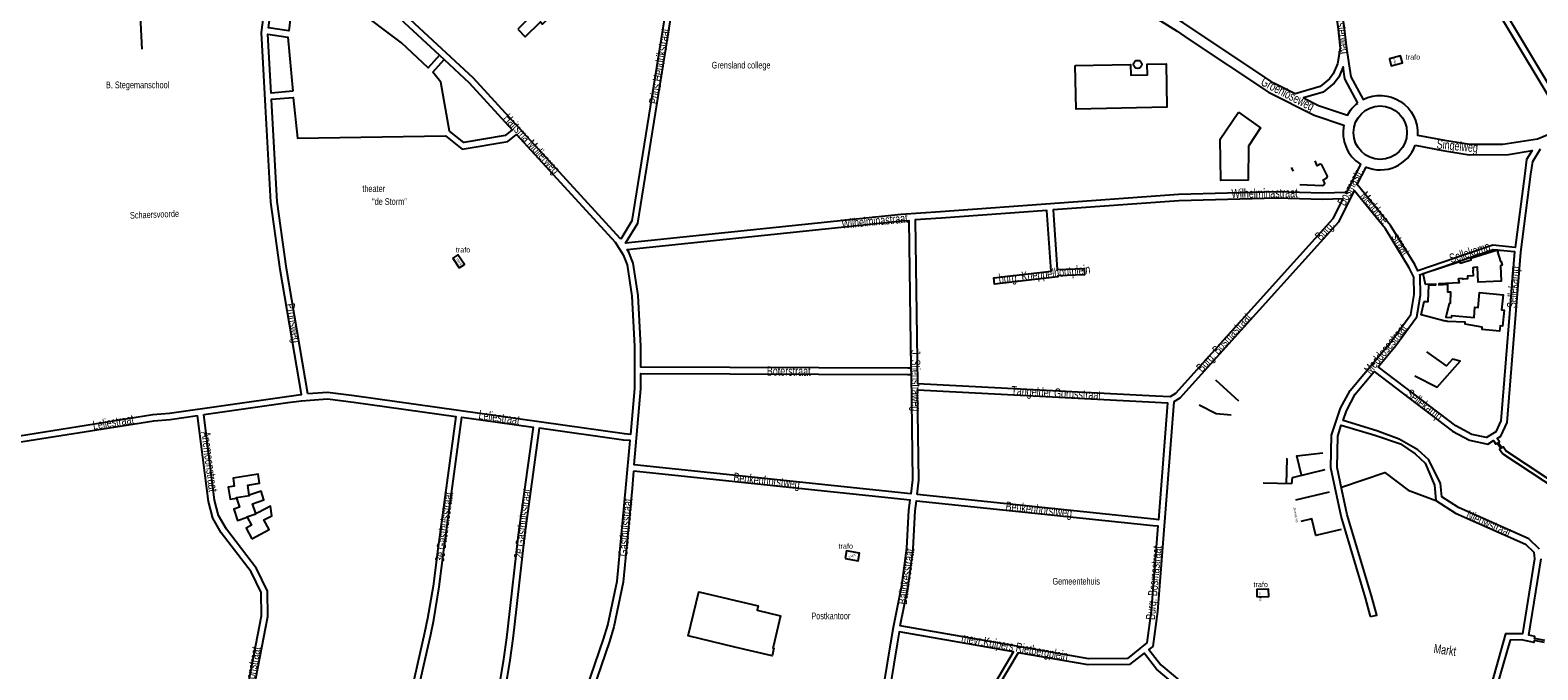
# Model space of a CAD drawing. Extents: x 240000 to 254380, y 435016 to 451025.
# Tile 19 of 35: x 245947 to 246668, y 443489 to 443795. Entities that reach past the tile are written whole.
import ezdxf
from ezdxf.enums import TextEntityAlignment as Align

# ---------------------------------------------------------------- set-up
doc = ezdxf.new("R2010")
doc.units = 0
doc.header["$MEASUREMENT"] = 0
for name, color, linetype in [('bou-bestemplan', 254, 'Continuous'), ('BOU-G00', 254, 'Continuous'), ('BOU-G01TRF', 254, 'Continuous'), ('BOU-G03TRF_code 300_betreedbaar', 254, 'Continuous'), ('bou-H01BijG', 254, 'Continuous'), ('BOU-H01IA', 254, 'Continuous'), ('gre-tijdelijk', 254, 'Continuous'), ('LIJ-H02ASIN', 254, 'Continuous'), ('SEM-G01TRF', 254, 'Continuous'), ('SEM-H01FA', 254, 'Continuous'), ('SEM-H03ST', 250, 'Continuous'), ('VER-H01KV', 254, 'Continuous'), ('WAT-H01IT', 254, 'Continuous')]:
    doc.layers.add(name, color=color, linetype=linetype)
doc.layers.add('C_PLNWOZ', color=254, linetype='Continuous', lineweight=25)
doc.layers.add('SEM-H03HN_Trafo_betreedbaar', color=254, linetype='Continuous', lineweight=0)

msp = doc.modelspace()

# ---------------------------------------------------------------- linework, layer by layer
at = {"layer": 'bou-bestemplan', "linetype": 'Continuous'}
for points in [[(246446.58, 443777.66), (246473.08, 443778.18), (246473.17, 443773.18), (246481.17, 443773.34), (246481.07, 443778.34), (246490.07, 443778.52), (246490.47, 443757.81), (246447.01, 443756.95)], [(246524.67, 443755.46), (246535.24, 443747.93), (246529.39, 443739.24), (246529.2, 443723.01), (246516.23, 443722.83), (246515.96, 443742.56)]]:
    msp.add_lwpolyline(points, close=True, dxfattribs=at)
at = {"layer": 'BOU-G00', "ltscale": 5}
msp.add_lwpolyline([(246283.89, 443500), (246261.58, 443505.37), (246266.65, 443526.43), (246295.07, 443519.59), (246294.6, 443517.61), (246305.8, 443514.92), (246302.21, 443500), (246302.1, 443499.53), (246302.57, 443499.42), (246301.67, 443495.72)], close=True, dxfattribs=at)
at = {"layer": 'BOU-G01TRF'}
msp.add_lwpolyline([(246602.12, 443782.33), (246596.84, 443780.86), (246597.63, 443777.57), (246602.98, 443779.04)], close=True, dxfattribs=at)
at = {"layer": 'BOU-G03TRF_code 300_betreedbaar'}
for points in [[(246596.84, 443780.86), (246597.63, 443777.57), (246602.98, 443779.04), (246602.12, 443782.33)], [(246152.18, 443681.09), (246154.6, 443682.73), (246151.48, 443687.32), (246149.07, 443685.68)], [(246336.62, 443542.23), (246342.83, 443541.16), (246343.55, 443544.85), (246337.24, 443545.89)], [(246533.49, 443523.95), (246539.08, 443524.13), (246538.97, 443527.58), (246533.38, 443527.4)]]:
    msp.add_lwpolyline(points, close=True, dxfattribs=at)
at = {"layer": 'bou-H01BijG'}
msp.add_lwpolyline([(246180.23, 443795.12), (246183.73, 443791.36), (246191.05, 443798.53), (246191.89, 443797.51), (246198.03, 443803.44), (246199.59, 443801.73), (246203.72, 443805.63), (246200.85, 443806.16), (246201.02, 443806.33), (246192.92, 443807.59)], close=True, dxfattribs=at)
msp.add_circle((246476.48, 443778.26), 1.94, dxfattribs=at)
at = {"layer": 'BOU-H01IA'}
msp.add_line((246630.15, 443673.95), (246629.82, 443675.79), dxfattribs=at)
msp.add_lwpolyline([(246554.02, 443720.93), (246564.66, 443720.48, 0.304743), (246565.95, 443721.54), (246565.16, 443723.21), (246566.86, 443724.01), (246567.14, 443724.81), (246564.56, 443730.28), (246563.76, 443730.56), (246562.32, 443729.88), (246561.25, 443732.14)], format="xyb", dxfattribs=at)
for points in [[(246612.86, 443678.45), (246630.52, 443684.06), (246630.65, 443683.33), (246635.92, 443685), (246635.7, 443685.7), (246648.4, 443689.74), (246648.7, 443688.8), (246648.42, 443688.71), (246649.89, 443684.08), (246650.17, 443684.17), (246650.76, 443682.32), (246649.88, 443682.04), (246650.27, 443674.79), (246639.2, 443674.2), (246638.82, 443681.39), (246637.2, 443681.31), (246637.21, 443681.08), (246636.72, 443681.05), (246636.79, 443679.85), (246636.73, 443679.85), (246636.86, 443677.27), (246634.1, 443677.13), (246634.16, 443675.93), (246634.15, 443675.93), (246634.15, 443675.83), (246634.05, 443675.82), (246634.05, 443675.8), (246632.15, 443675.7), (246632.15, 443675.72), (246632.03, 443675.72), (246632.04, 443675.68), (246631.83, 443675.65), (246631.76, 443676.07), (246629.82, 443675.79), (246630.15, 443673.95), (246620.41, 443673.43), (246620.43, 443673.01), (246624.62, 443673.23), (246624.5, 443669.62), (246625.99, 443669.57), (246625.8, 443664.04), (246625.36, 443664.06), (246623.83, 443657.59), (246626.48, 443657.34), (246626.58, 443658.33), (246637.23, 443657.31), (246637.7, 443662.25), (246639.22, 443662.11), (246639.91, 443669.35), (246651.09, 443668.28), (246650.4, 443661.04), (246651.57, 443660.92), (246650.83, 443653.25), (246649.72, 443653.36), (246649.49, 443650.91), (246641.08, 443651.72), (246641.17, 443652.71), (246633.01, 443654.26), (246633.05, 443655.16), (246624.54, 443655.47), (246623.39, 443655.74), (246623.38, 443655.7), (246611.93, 443658.65), (246613.45, 443665.06), (246615.38, 443664.99), (246615.65, 443672.77), (246618.93, 443672.93), (246618.91, 443673.36), (246613.98, 443673.09)], [(246053.03, 443551.68), (246061.25, 443556.07), (246058.77, 443560.71), (246062.53, 443562.72), (246061.96, 443567.34), (246056.22, 443564.27), (246054.91, 443563.83), (246053.37, 443568.41), (246058.82, 443570.25), (246057.43, 443574.36), (246052.22, 443572.61), (246051.81, 443572.54), (246051.05, 443577.32), (246056.73, 443578.23), (246056.04, 443582.52), (246044.03, 443580.59), (246044.64, 443576.79), (246041.77, 443576.33), (246042.68, 443570.65), (246045.69, 443571.14), (246047.14, 443566.83), (246044.38, 443565.9), (246046.21, 443560.45), (246050.81, 443562), (246052.89, 443558.12), (246050.32, 443556.75)]]:
    msp.add_lwpolyline(points, close=True, dxfattribs=at)
for points in [[(246609, 443629.49), (246619.6, 443624.1), (246630.67, 443636.46), (246626.92, 443637.51), (246624.01, 443634.35), (246614.67, 443640.91)], [(246045.69, 443571.14), (246045.62, 443571.34), (246051.85, 443572.34), (246051.81, 443572.54)], [(246050.81, 443562), (246050.71, 443562.19), (246054.98, 443563.63), (246054.91, 443563.83)]]:
    msp.add_lwpolyline(points, dxfattribs=at)
at = {"layer": 'C_PLNWOZ'}
msp.add_lwpolyline([(246551.01, 443727.29), (246550.05, 443729.05)], dxfattribs=at)
at = {"layer": 'gre-tijdelijk'}
for p, q in [((246524.89, 443617.35), (246513.87, 443627.39)), ((246505.79, 443615.6), (246513.99, 443611.45)), ((246513.99, 443611.45), (246521.1, 443610.85))]:
    msp.add_line(p, q, dxfattribs=at)
at = {"layer": 'LIJ-H02ASIN'}
for p, q in [((245999.45, 443804.42), (246000.41, 443785.55)), ((246550.2, 443577.9), (246550.42, 443580.95)), ((246550.42, 443580.95), (246566.06, 443584.71)), ((246550.2, 443577.9), (246536.41, 443578.28))]:
    msp.add_line(p, q, dxfattribs=at)
for points in [[(246547.44, 443589.88), (246547.78, 443589.86), (246547.48, 443577.97)], [(246554.72, 443582.14), (246552.52, 443591.26), (246564.98, 443592.74)], [(246552, 443570.31), (246568.15, 443574.19)], [(246573.72, 443556.17), (246561.66, 443553.27), (246559.73, 443561.29), (246554.44, 443560.02)]]:
    msp.add_lwpolyline(points, dxfattribs=at)
at = {"layer": 'VER-H01KV'}
for points in [[(246229.34, 443694.79), (246229.1, 443695.16), (246158.98, 443771.65), (246100.6, 443825.86), (246081.04, 443846.79), (246106.19, 443876.63), (246128.98, 443907.94), (246148.99, 443936.88), (246180.62, 443986.97), (246322.77, 443900.96), (246276.02, 443856.75), (246267.62, 443848.35), (246260.22, 443835.58), (246253.83, 443822.47), (246234.67, 443703.5)], [(246142.74, 443782.64), (246137.32, 443776.63), (246124.57, 443788.58), (246102.11, 443805.37), (246071.35, 443799.7), (246070.75, 443794.24), (246060.98, 443795.75), (246062.52, 443807.59), (246067.67, 443830.42), (246067.67, 443841.79), (246067.95, 443841.78), (246075.95, 443847.49), (246076.14, 443847.64), (246098.48, 443823.74)], [(246072.57, 443765.52), (246062.23, 443764.58), (246060.69, 443792.75), (246070.29, 443791.28)], [(246144.94, 443780.6), (246156.85, 443769.53), (246177.47, 443747.05), (246174.08, 443744.28), (246154.33, 443740.99), (246147.48, 443746.43), (246143.39, 443769.77), (246139.55, 443774.62)], [(246079.8, 443620.88), (246069.55, 443680.72), (246065.11, 443712.75), (246062.56, 443758.54), (246062.39, 443761.58), (246072.84, 443762.53), (246074.92, 443742.98), (246145.62, 443744.08), (246153.51, 443737.81), (246175.36, 443741.45), (246179.5, 443744.84), (246226.71, 443693.33), (246230.54, 443687.27), (246232.45, 443682.49), (246234.69, 443667.5), (246235.96, 443643.59), (246235.96, 443623.5), (246234.05, 443601.57), (246231.18, 443601.82), (246101.99, 443620), (246089.23, 443621.59)], [(246574.67, 443714.1), (246564.85, 443713.74), (246542.82, 443714.43), (246496.2, 443713.05), (246436.05, 443708.73), (246438.02, 443680.36), (246450.93, 443680.77), (246451.02, 443677.77), (246438.23, 443677.36), (246438.27, 443676.79), (246408.03, 443673.33), (246407.68, 443676.31), (246435.08, 443679.44), (246433.06, 443708.51), (246382.48, 443704.87), (246370.1, 443703.99), (246371.18, 443625.85), (246484.9, 443619.94), (246492.12, 443619.57), (246494.66, 443621.18), (246569.93, 443704.61), (246574.67, 443714.1)], [(246368.08, 443633.17), (246366.52, 443633.15), (246238.96, 443633.65), (246238.96, 443643.67), (246237.67, 443667.81), (246235.37, 443683.28), (246233.22, 443688.64), (246232.42, 443689.92), (246363.7, 443703.53), (246367.11, 443703.78)], [(246591.45, 443633.89), (246599.91, 443644.02), (246609.94, 443657.67), (246611.64, 443668.12), (246611.43, 443677.29), (246611.18, 443677.82), (246646.43, 443689.88), (246656.58, 443688.9), (246650.05, 443607.97), (246647.7, 443602.85), (246643.22, 443600.08), (246636.18, 443601.57), (246628.5, 443605.63)], [(246368.12, 443630.17), (246368.82, 443579.82), (246368.04, 443573.16), (246235.79, 443587.01), (246238.96, 443623.37), (246238.96, 443630.65), (246366.51, 443630.15)], [(246371.03, 443572.84), (246371.82, 443579.67), (246371.22, 443622.85), (246484.75, 443616.94), (246490.75, 443616.63), (246486.38, 443560.82), (246484.14, 443561)], [(246151.37, 443389.24), (246129.5, 443397.48), (246115.06, 443402.79), (246138.54, 443506.05), (246140.01, 443513.03), (246142.6, 443528.69), (246144.84, 443546.27), (246153.43, 443609.73), (246187.43, 443604.95), (246180.41, 443553.6), (246175.46, 443509.88), (246174.78, 443504.45), (246173.37, 443494.22), (246169.84, 443473.09), (246155.89, 443410.46)], [(246221.15, 443503.67), (246223.19, 443510.45), (246227.59, 443531.38), (246231.82, 443576), (246233.79, 443598.59), (246230.76, 443598.85), (246190.4, 443604.53), (246183.39, 443553.22), (246178.44, 443509.53), (246177.75, 443504.04), (246176.33, 443493.77), (246172.79, 443472.51), (246158.82, 443409.82), (246154.21, 443388.17), (246192.58, 443373.72), (246197.04, 443421.77), (246200.96, 443443.12), (246204.88, 443456.3)], [(246235.53, 443584.02), (246234.8, 443575.72), (246230.56, 443530.93), (246226.1, 443509.7), (246223.99, 443502.7), (246215.98, 443479.39), (246342.72, 443447.07), (246349.24, 443445.71), (246358.46, 443502.02), (246359.76, 443509.46), (246363.78, 443529.41), (246366.13, 443547.22), (246367.14, 443565.37), (246367.7, 443570.18)], [(246362.96, 443510.13), (246366.74, 443528.91), (246369.12, 443546.94), (246370.13, 443565.11), (246370.68, 443569.86), (246483.83, 443558.02), (246486.15, 443557.83), (246482.97, 443517.24), (246480.87, 443501.93), (246471.56, 443494.57), (246453.08, 443494.42)], [(246352.18, 443445.1), (246385.67, 443438.12), (246392.86, 443456.64), (246417.16, 443497.63), (246362.41, 443507.18), (246361.42, 443501.53)], [(246558.93, 443428.55), (246556.88, 443429.51), (246485.38, 443489.44), (246479.49, 443497.01), (246472.61, 443491.58), (246452.83, 443491.42), (246419.27, 443497.27), (246394.66, 443455.77), (246387.66, 443437.7), (246397.93, 443435.56), (246407.79, 443429.69), (246415.08, 443417.25), (246438.98, 443367.23), (246438.08, 443366.79), (246440.24, 443362.28), (246441.13, 443362.72), (246445.45, 443353.7), (246460.18, 443360.96), (246506.38, 443387.44), (246548.91, 443417.3), (246559.9, 443428.28)]]:
    msp.add_lwpolyline(points, close=True, dxfattribs=at)
for points in [[(246569.38, 443813.22), (246572.09, 443796.29), (246573.27, 443786.07), (246571.94, 443778.5), (246569.92, 443773.74), (246568.2, 443771.43), (246563.63, 443767.76), (246551.73, 443764.27), (246541.59, 443769.36), (246503.48, 443794.59), (246498.04, 443798.34), (246344.95, 443893.38), (246332.98, 443900.62), (246368.46, 443953.3), (246376.76, 443961.61), (246382.16, 443965.05, 0.041627), (246404.13, 443945.57), (246390.13, 443922.78, 0.414214), (246392.83, 443911.5), (246537.26, 443822.78, 0.165367), (246542.91, 443821.5), (246568.3, 443824.17), (246569.36, 443813.27)], [(246572.34, 443813.69), (246575.07, 443796.7), (246576.33, 443785.79), (246578.41, 443772.37), (246584.21, 443761.42, -0.584519), (246610.15, 443744.52), (246623.1, 443742.05), (246635.26, 443740.15), (246651.08, 443740.22), (246667.65, 443742.65), (246706.09, 443758.62), (246731.37, 443768.49), (246737, 443770.06), (246732.48, 443808.89), (246733.86, 443816.3), (246636.19, 443838.28), (246636.47, 443839.5), (246617.35, 443844.97), (246617.5, 443843.73), (246570, 443837.74), (246572.34, 443813.64)], [(246424.37, 443838.19), (246495.3, 443794.15), (246500.54, 443790.54), (246539.05, 443765.04), (246560.89, 443754.09), (246575.02, 443749.25, 0.312361), (246582.94, 443730.64), (246576.2, 443717.16), (246564.84, 443716.74), (246542.83, 443717.43), (246496.05, 443716.05), (246382.27, 443707.87), (246363.44, 443706.52), (246231.68, 443692.86), (246237.53, 443702.44), (246256.72, 443821.55)]]:
    msp.add_lwpolyline(points, format="xyb", dxfattribs=at)
for points in [[(245929.93, 443599.02), (246005.76, 443611.03), (246013.63, 443611.71), (246069.77, 443619.68), (246076.47, 443620.63), (246076.79, 443620.66), (246066.58, 443680.26), (246062.12, 443712.46), (246059.56, 443758.37), (246057.65, 443793.45), (246059.56, 443808.11)], [(246142.74, 443782.64), (246144.94, 443780.6)], [(246711.31, 443554.88), (246652.48, 443593.77), (246651.16, 443595.59), (246650.52, 443595.19), (246648.76, 443597.62), (246649.4, 443598.02), (246648.22, 443599.64), (246650.05, 443600.78), (246653, 443607.21), (246659.57, 443688.62), (246664.46, 443725.86), (246665.27, 443731.85), (246668.95, 443737.91)], [(246587.81, 443514.51), (246585.29, 443523.54), (246573.74, 443562.44), (246568.73, 443585.51), (246569.18, 443601.25), (246573.46, 443614.07), (246578, 443622.46), (246597.55, 443645.87), (246607.09, 443658.86), (246608.64, 443668.33), (246608.45, 443676.57), (246606.23, 443681.18), (246594.9, 443699.65), (246579.98, 443718), (246572.43, 443702.9), (246496.62, 443618.87), (246493.8, 443617.08), (246485.96, 443516.92), (246483.68, 443500.32), (246481.84, 443498.87), (246487.58, 443491.5), (246558.51, 443432.06)], [(246368.08, 443633.17), (246368.12, 443630.17)], [(246668.61, 443546.76), (246663.49, 443551.67), (246629.78, 443566.6), (246621.89, 443571.71), (246621.25, 443578.11), (246615.7, 443589.42), (246610.36, 443594.11), (246601.4, 443599.23), (246590.73, 443603.28), (246574.63, 443608.11), (246576.22, 443612.88), (246580.49, 443620.77), (246589.53, 443631.59), (246626.88, 443603.09), (246635.15, 443598.73), (246643.78, 443596.9), (246646.51, 443598.59), (246647.69, 443596.96), (246648.33, 443597.36), (246650.1, 443594.93), (246649.46, 443594.53), (246651.08, 443592.3), (246710.2, 443553.22)], [(246030.02, 443610.98), (246070.2, 443616.71), (246076.8, 443617.65), (246089.16, 443618.58), (246101.59, 443617.02), (246150.46, 443610.15), (246141.86, 443546.66), (246139.63, 443529.13), (246137.06, 443513.59), (246135.61, 443506.72), (246112.22, 443403.83)], [(245778.71, 443544.34), (245831.98, 443548.2), (245840.78, 443547.17), (245850.47, 443544.03), (245862.23, 443539.22), (245876.55, 443534.62), (245890.89, 443532.19), (245931.67, 443529.1), (245928.33, 443495.9), (245931.32, 443495.6), (245936.68, 443548.92), (245931.23, 443596.19), (246006.12, 443608.05), (246013.97, 443608.72), (246027.05, 443610.58)], [(245965.47, 443455.45), (245982.45, 443455.16), (245993.17, 443454), (246000.21, 443452.57), (246009.54, 443450.06), (246041.59, 443445.43), (246043.08, 443447.56), (246045.55, 443452.23), (246057.68, 443514.9), (246057.46, 443525.97), (246052.7, 443535.97), (246038.42, 443554.55), (246034.36, 443561.61), (246032.3, 443569.48), (246027.05, 443610.6)], [(246048.41, 443451.22), (246060.69, 443514.64), (246060.44, 443526.68), (246055.28, 443537.54), (246040.92, 443556.22), (246037.16, 443562.76), (246035.25, 443570.06), (246030.02, 443610.98)], [(246574.08, 443575.12), (246571.74, 443585.79), (246572.17, 443600.72), (246573.78, 443605.91), (246589.82, 443601.15), (246602.03, 443597), (246609.17, 443592.24), (246613.85, 443587.79), (246618.31, 443577.28), (246619.03, 443570.12)], [(246573.82, 443576.34), (246594.61, 443583.41), (246605.75, 443574.89), (246619.04, 443569.98)], [(246587.81, 443514.51), (246590.73, 443515.19), (246588.17, 443524.37), (246576.65, 443563.18), (246574.08, 443575.12)], [(246619.03, 443570.12), (246619.04, 443569.98), (246628.35, 443563.95), (246661.8, 443549.14), (246665.78, 443545.32), (246666.22, 443542.11), (246660.44, 443506.33), (246652.24, 443506.34), (246644.53, 443478.41)], [(246671.05, 443503.07), (246666.15, 443504.11), (246666.31, 443505.09), (246663.37, 443505.71), (246669.25, 443542.07)], [(246670.89, 443502.09), (246665.99, 443503.12), (246665.83, 443502.13), (246662.89, 443502.75), (246659.96, 443503.37), (246654.5, 443503.35), (246646.4, 443475.33), (246647.65, 443471.9), (246648.16, 443467.65), (246647.8, 443463.32), (246646.56, 443458.95), (246645.91, 443457.78), (246643.39, 443454.6), (246641.3, 443450.94), (246643.8, 443448.81), (246645, 443446.98), (246647.24, 443441.88), (246651.26, 443432.16), (246654.72, 443423.94), (246657.38, 443418.43), (246658.72, 443417.12), (246664.15, 443413.6), (246669.18, 443411.29)]]:
    msp.add_lwpolyline(points, dxfattribs=at)
for points in [[(246581.67, 443759.81), (246575.52, 443771.41), (246574.63, 443777.16), (246572.54, 443772.24), (246570.38, 443769.33), (246565.05, 443765.05), (246555.66, 443762.3), (246562.83, 443758.71), (246576.71, 443753.95, -0.10922)], [(246609.13, 443739.62), (246622.33, 443737.11), (246634.88, 443735.15), (246653.66, 443735.23), (246664.96, 443737.13), (246662.38, 443732.87), (246661.48, 443726.21), (246656.84, 443690.88), (246646.19, 443691.92), (246610.31, 443679.63), (246608.87, 443682.62), (246597.35, 443701.39), (246581.45, 443720.95), (246585.6, 443729.25, 0.428051)]]:
    msp.add_lwpolyline(points, format="xyb", close=True, dxfattribs=at)
msp.add_circle((246592.42, 443745.66), 12.77, dxfattribs=at)
at = {"layer": 'WAT-H01IT'}
for points in [[(246678.63, 443759.35), (246630.2, 443840.18)], [(246676.06, 443757.81), (246627.63, 443838.63)]]:
    msp.add_lwpolyline(points, dxfattribs=at)

# ---------------------------------------------------------------- texts
at = {"layer": 'SEM-G01TRF'}
for p in [(246604.6, 443780.52), (246150.52, 443688.45), (246333.46, 443546.95), (246531.8, 443528.61)]:
    msp.add_text('trafo', height=2.5, dxfattribs=at).set_placement(p)
at = {"layer": 'SEM-H01FA', "width": 0.75}
for s, p in [('Grensland college', (246272.84, 443777.91)), ('B. Stegemanschool', (245983.29, 443768.48)), ('theater', (246105.84, 443718.95)), ('"de Storm"', (246110.48, 443712.77)), ('Gemeentehuis', (246435.72, 443531.4)), ('Postkantoor', (246320.48, 443514.86))]:
    msp.add_text(s, height=3.2, dxfattribs=at).set_placement(p, align=Align.MIDDLE_LEFT)
msp.add_text('Schaersvoorde', height=3.2, rotation=2.17479, dxfattribs=at).set_placement((245994.77, 443706.16), align=Align.MIDDLE_LEFT)
at = {"layer": 'SEM-H01FA'}
msp.add_text('"De Weverij"', height=1, rotation=101.35431, dxfattribs=at).set_placement((246553.18, 443559.35))
at = {"layer": 'SEM-H03HN_Trafo_betreedbaar', "width": 0.631579}
msp.add_text('2 N01', height=1, rotation=285.95586, dxfattribs=at).set_placement((246599.25, 443779.75), align=Align.MIDDLE)
at = {"layer": 'SEM-H03HN_Trafo_betreedbaar'}
for s, rotation, p in [('9 N01', 126.42152, (246153.49, 443682.84)), ('2 N01', 24.30101, (246338.45, 443542.25)), ('41 N01', 272.9274, (246534.37, 443526.16))]:
    msp.add_text(s, height=1, rotation=rotation, dxfattribs=at).set_placement(p)
at = {"layer": 'SEM-H03ST', "width": 0.727273}
for s, rotation, p in [('Ravenhorsterweg', 278.71822, (246572.89, 443799.9)), ('Prins Hendrikstraat', 80.84898, (246247.74, 443777.37)), ('Groenloseweg', 332.50076, (246547.95, 443763.69)), ('Haitsma Mulierweg', 312.51204, (246186.45, 443739.99)), ('Singelweg', 354.40812, (246629.23, 443738.8)), ('Bosmastr.', 62.16152, (246578.1, 443719.89)), ('Wilhelminastraat', 0.66969, (246537.08, 443716.85)), ('Meddose', 309.09484, (246589.9, 443709.88)), ('Wilhelminastraat', 5.28219, (246350.71, 443703.56)), ('Burg.', 47.94552, (246566.33, 443698.52)), ('straat', 301.28377, (246602.31, 443692.34)), ('Sellekamp', 18.08423, (246635.3, 443687.98)), ('burg. Kneppelhoutplein', 6.05772, (246431.96, 443677.63)), ('Sellekamp', 85.52334, (246656.42, 443671.81)), ('Pronsweg', 280.38432, (246072.35, 443654.66)), ('Burg. Bosmastraat', 47.94552, (246518.02, 443645.08)), ('Meddosestraat', 51.03891, (246594.84, 443642.48)), ('J. Stienstraweg', 270.79164, (246369.95, 443627.2)), ('Boterstraat', 359.77626, (246309.65, 443631.72)), ('Tangelder Gorusstraat', 357.02181, (246437.46, 443620.81)), ('Sellekamp', 322.70933, (246613.26, 443615.29)), ('Leliestraat', 8.99982, (245986.76, 443607.5)), ('Leliestraat', 351.99225, (246171.29, 443609.74)), ('Anemoonstraat', 277.28273, (246032.81, 443588.56)), ('Beukenhorstweg', 354.02202, (246299.08, 443578.95)), ('3e Gasthuisstraat', 82.40877, (246144.79, 443557.31)), ('2e Gasthuisstraat', 82.69839, (246182.42, 443558.87)), ('Gasthuisstraat', 84.69027, (246231.48, 443557.13)), ('Beukenhorstweg', 354.02202, (246429.2, 443565.13)), ('Nieuwstraat', 336.11409, (246644.28, 443559.04)), ('Balinkesstraat', 81.96429, (246365.66, 443533.69)), ('Burg. Bosmastraat', 84.82648, (246484.77, 443530.59)), ('Anemoonstraat', 79.44374, (246052.44, 443485.81)), ('mevr.Kuipers Rietbergplein', 350.11368, (246417.63, 443499.57)), ('Markt', 351.91374, (246623.37, 443498.7))]:
    msp.add_text(s, height=4.4, rotation=rotation, dxfattribs=at).set_placement(p, align=Align.MIDDLE)

doc.saveas('drawing.dxf')
